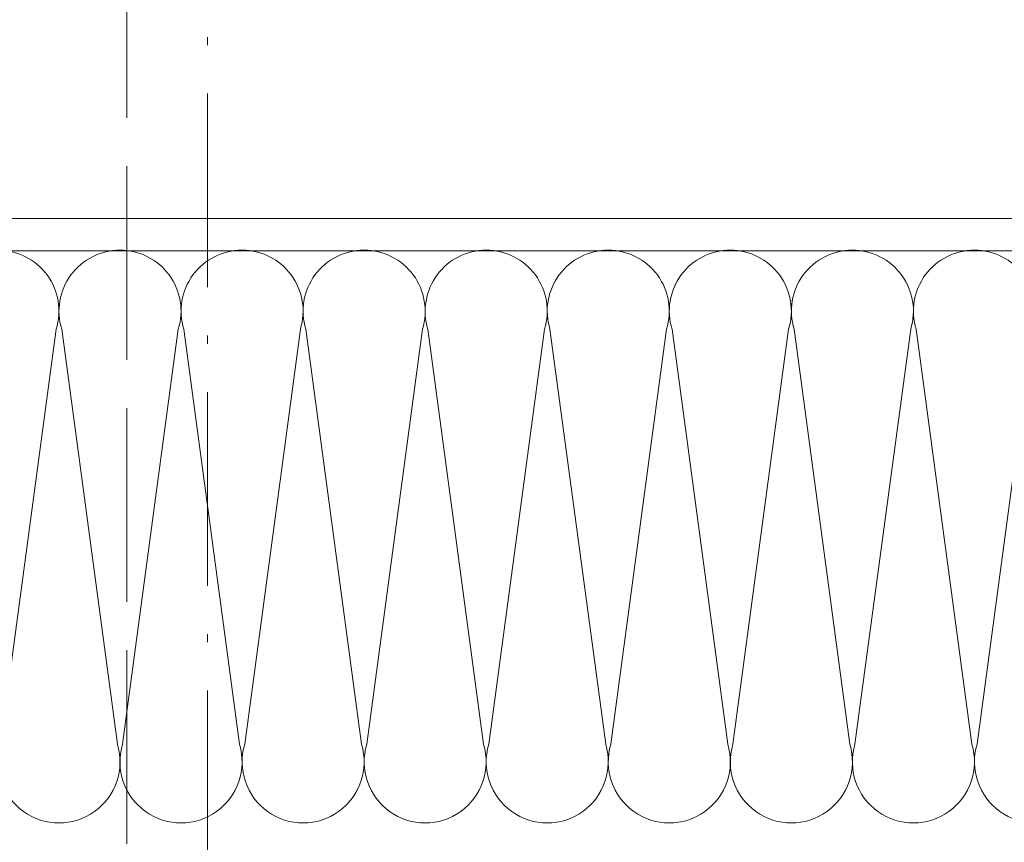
# Model space of a CAD drawing. Header units: inches. Extents: x -96941 to 10978768, y -673 to 1070890.
# Tile 38 of 256: x 55651 to 55712, y 3707 to 3757. Entities that reach past the tile are written whole.
import ezdxf

# ---------------------------------------------------------------- set-up
doc = ezdxf.new("R2010")
doc.units = ezdxf.units.IN
doc.linetypes.add('ACAD_ISO02W100', pattern=[15, 12, -3])
doc.linetypes.add('ACAD_ISO10W100', pattern=[18.5, 12, -3, 0.5, -3])
for name, color, linetype, lineweight in [('!_A_03_ČIARKOVANÁ', 41, 'ACAD_ISO02W100', 13), ('!_A_04_BODKOČIARKOVANÁ', 30, 'ACAD_ISO10W100', 13), ('_MB_obrobki_stal_0.15', 6, 'Continuous', 15)]:
    doc.layers.add(name, color=color, linetype=linetype, lineweight=lineweight)
doc.layers.add('!_A_52_NOVÉ KCIE', color=7, linetype='Continuous', lineweight=13, true_color=0xa30000)

# ---------------------------------------------------------------- blocks, each defined once
blk = doc.blocks.new('*U1416')
at = {"flags": 128}
for points in [[(-65.38, 15.85, 0.505403), (-84.48, -10.08), (-66.23, -145.99, -1.345402), (-104.53, -145.99), (-86.28, -10.08, 0.505403), (-105.38, 15.85)], [(-25.38, 15.85, 0.505403), (-44.48, -10.08), (-26.23, -145.99, -1.345402), (-64.53, -145.99), (-46.28, -10.08, 0.505403), (-65.38, 15.85)], [(14.62, 15.85, 0.505403), (-4.48, -10.08), (13.77, -145.99, -1.345402), (-24.53, -145.99), (-6.28, -10.08, 0.505403), (-25.38, 15.85)], [(54.62, 15.85, 0.505403), (35.52, -10.08), (53.77, -145.99, -1.345402), (15.47, -145.99), (33.72, -10.08, 0.505403), (14.62, 15.85)], [(94.62, 15.85, 0.505403), (75.52, -10.08), (93.77, -145.99, -1.345402), (55.47, -145.99), (73.72, -10.08, 0.505403), (54.62, 15.85)], [(134.62, 15.85, 0.505403), (115.52, -10.08), (133.77, -145.99, -1.345402), (95.47, -145.99), (113.72, -10.08, 0.505403), (94.62, 15.85)], [(174.62, 15.85, 0.505403), (155.52, -10.08), (173.77, -145.99, -1.345402), (135.47, -145.99), (153.72, -10.08, 0.505403), (134.62, 15.85)], [(214.62, 15.85, 0.505403), (195.52, -10.08), (213.77, -145.99, -1.345402), (175.47, -145.99), (193.72, -10.08, 0.505403), (174.62, 15.85)], [(254.62, 15.85, 0.505403), (235.52, -10.08), (253.77, -145.99, -1.345402), (215.47, -145.99), (233.72, -10.08, 0.505403), (214.62, 15.85)]]:
    blk.add_lwpolyline(points, format="xyb", dxfattribs=at)

msp = doc.modelspace()

# ---------------------------------------------------------------- linework, layer by layer
at = {"layer": '!_A_03_ČIARKOVANÁ', "color": 14, "true_color": 0xa30000}
msp.add_lwpolyline([(55657.735, 7543.404), (55657.735, 3382.42)], dxfattribs=at)
at = {"layer": '!_A_04_BODKOČIARKOVANÁ'}
msp.add_lwpolyline([(55662.735, 3993.404), (55662.735, 1593.404), (51650.93, 1593.404)], dxfattribs=at)
at = {"layer": '_MB_obrobki_stal_0.15', "color": 14, "true_color": 0xa30000}
for p, q in [((55596.735, 3745.164), (55748.735, 3745.164)), ((55748.735, 3743.164), (55596.735, 3743.164))]:
    msp.add_line(p, q, dxfattribs=at)

# ---------------------------------------------------------------- block references
at = {"layer": '!_A_52_NOVÉ KCIE', "color": 14, "true_color": 0xa30000, "xscale": -0.18922771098, "yscale": 0.18922771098, "zscale": 0.18922771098}
msp.add_blockref('*U1416', (55697.932, 3740.204), dxfattribs=at)

doc.saveas('drawing.dxf')
